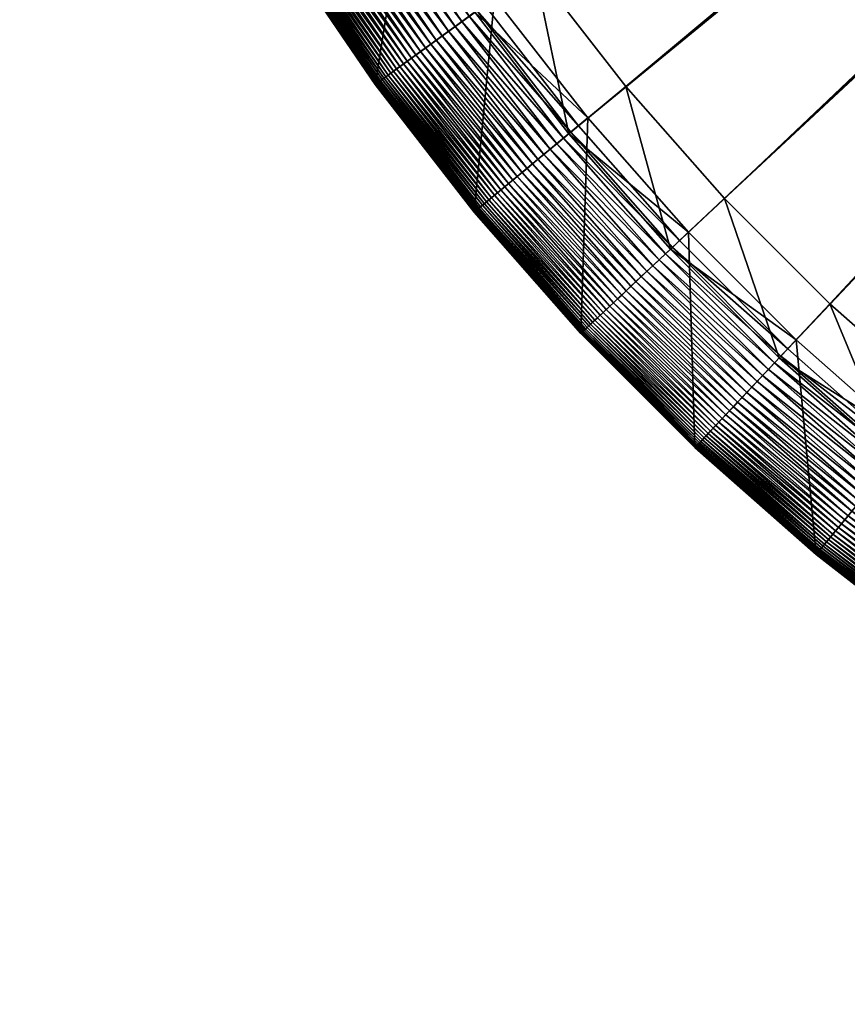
# Model space of a CAD drawing. Header units: millimetres. Extents: x -6 to 6, y -6 to 6.
# Tile 1 of 256: x -5.7 to -3.8, y -5.7 to -3.4. Entities that reach past the tile are written whole.
import ezdxf

# ---------------------------------------------------------------- set-up
doc = ezdxf.new("R2010")
doc.units = ezdxf.units.MM
doc.layers.get('0').update_dxf_attribs({"true_color": 0x5890e1})

msp = doc.modelspace()

# ---------------------------------------------------------------- meshes
at = {"color": 206, "true_color": 0x6c0888}
mesh = msp.add_polyface(dxfattribs=at)
corners = [(-5.6886, 0, 33.4988), (-0.3857, -0.0243, 33.4988), (-5.6774, -0.3572, 33.4988), (-0.3864, 0, 34.1561), (-5.5447, 0, 34.1273), (-5.5338, -0.3482, 34.1273), (-0.3834, -0.0484, 33.4988), (-5.6437, -0.713, 33.4988), (-0.3857, -0.0243, 34.1561), (-5.501, -0.6949, 34.1273), (-0.3796, -0.0724, 33.4988), (-5.5878, -1.0659, 33.4988), (-0.3834, -0.0484, 34.1561), (-5.4465, -1.039, 34.1273), (-0.3743, -0.0961, 33.4988), (-5.5099, -1.4147, 33.4988), (-0.3796, -0.0724, 34.1561), (-5.3705, -1.3789, 34.1273), (-0.3675, -0.1194, 33.4988), (-5.4102, -1.7579, 33.4988), (-0.3743, -0.0961, 34.1561), (-5.2733, -1.7134, 34.1273), (-0.3593, -0.1423, 33.4988), (-5.2891, -2.0941, 33.4988), (-0.3675, -0.1194, 34.1561), (-5.1553, -2.0411, 34.1273), (-0.3497, -0.1645, 33.4988), (-5.1472, -2.4221, 33.4988), (-0.3593, -0.1423, 34.1561), (-5.017, -2.3608, 34.1273), (-0.3386, -0.1862, 33.4988), (-4.985, -2.7405, 33.4988), (-0.3497, -0.1645, 34.1561), (-4.8589, -2.6712, 34.1273), (-0.3263, -0.2071, 33.4988), (-4.803, -3.0481, 33.4988), (-0.3386, -0.1862, 34.1561), (-4.6816, -2.971, 34.1273), (-4.8585, -3.0833, 33.5034), (-4.6384, -3.37, 33.5009), (-4.6553, -3.3823, 33.5034), (-4.8408, -3.0721, 33.5009), (-4.6207, -3.3571, 33.4993), (-4.8224, -3.0604, 33.4993), (-4.6022, -3.3437, 33.4988), (-0.3126, -0.2271, 33.4988), (-0.3263, -0.2071, 34.1561), (-4.4858, -3.2591, 34.1273), (-4.8273, -3.0635, 34.559), (-4.6254, -3.3606, 34.559), (-4.5789, -3.3268, 35.8425), (-4.792, -3.4816, 33.5862), (-4.7831, -3.4751, 33.5751), (-4.5554, -3.7686, 33.5751), (-4.7734, -3.4681, 33.5647), (-4.5463, -3.761, 33.5647), (-4.7632, -3.4606, 33.5548), (-4.5365, -3.7529, 33.5548), (-4.7522, -3.4527, 33.5457), (-4.526, -3.7443, 33.5457), (-4.7406, -3.4442, 33.5372), (-4.5149, -3.7351, 33.5372), (-4.7282, -3.4352, 33.5295), (-4.5032, -3.7253, 33.5295), (-4.7151, -3.4257, 33.5226), (-4.4907, -3.715, 33.5226), (-4.7013, -3.4157, 33.5165), (-4.4776, -3.7042, 33.5165), (-4.6867, -3.4051, 33.5112), (-4.4637, -3.6927, 33.5112), (-4.6714, -3.394, 33.5068), (-4.4491, -3.6806, 33.5068), (-4.4337, -3.6679, 33.5034), (-4.4176, -3.6546, 33.5009), (-4.4008, -3.6406, 33.4993), (-4.3831, -3.626, 33.4988), (-0.2978, -0.2463, 33.4988), (-0.3126, -0.2271, 34.1561), (-4.2723, -3.5343, 34.1273), (-4.4053, -3.6444, 34.559), (-4.361, -3.6077, 35.8425), (-4.8582, -3.5297, 36.1041), (-4.627, -3.8278, 36.1041), (-0.2817, -0.2645, 33.4988), (-4.1468, -3.8941, 33.4988), (-0.2978, -0.2463, 34.1561), (-4.0419, -3.7956, 34.1273), (-0.2645, -0.2817, 33.4988), (-3.8941, -4.1468, 33.4988), (-0.2817, -0.2645, 34.1561), (-3.7956, -4.0419, 34.1273), (-0.2463, -0.2978, 33.4988), (-3.626, -4.3831, 33.4988), (-0.2645, -0.2817, 34.1561), (-3.5343, -4.2723, 34.1273), (-0.2271, -0.3126, 33.4988), (-3.3437, -4.6022, 33.4988)]
mesh.append_faces([[corners[k] for k in face] for face in [(0, 1, 2), (2, 6, 7), (7, 10, 11), (11, 14, 15), (15, 18, 19), (19, 22, 23), (23, 26, 27), (27, 30, 31), (31, 34, 35), (38, 39, 40), (41, 42, 39), (43, 44, 42), (35, 45, 44), (37, 49, 47), (48, 50, 49), (68, 71, 69), (70, 72, 71), (40, 73, 72), (39, 74, 73), (42, 75, 74), (44, 76, 75), (47, 79, 78), (49, 80, 79), (50, 82, 80), (75, 83, 84), (84, 87, 88), (88, 91, 92), (92, 95, 96)]], dxfattribs={"vtx0": -1, "color": 206})
mesh.append_faces([[corners[k] for k in face] for face in [(3, 4, 5), (8, 5, 9), (12, 9, 13), (16, 13, 17), (20, 17, 21), (24, 21, 25), (28, 25, 29), (32, 29, 33), (36, 33, 37), (46, 37, 47), (37, 48, 49), (51, 52, 53), (52, 54, 55), (54, 56, 57), (56, 58, 59), (58, 60, 61), (60, 62, 63), (62, 64, 65), (64, 66, 67), (66, 68, 69), (68, 70, 71), (70, 40, 72), (40, 39, 73), (39, 42, 74), (42, 44, 75), (77, 47, 78), (47, 49, 79), (49, 50, 80), (50, 81, 82), (85, 78, 86), (89, 86, 90), (93, 90, 94)]], dxfattribs={"vtx2": -1, "color": 206})
mesh = msp.add_polyface(dxfattribs=at)
corners = [(-5.4102, -1.7579, 33.4988), (-0.3675, -0.1194, 33.4988), (-0.3593, -0.1423, 33.4988), (-0.3675, -0.1194, 34.1561), (-5.1553, -2.0411, 34.1273), (-0.3593, -0.1423, 34.1561), (-5.2891, -2.0941, 33.4988), (-0.3497, -0.1645, 33.4988), (-5.017, -2.3608, 34.1273), (-0.3497, -0.1645, 34.1561), (-5.1472, -2.4221, 33.4988), (-0.3386, -0.1862, 33.4988), (-4.8589, -2.6712, 34.1273), (-0.3386, -0.1862, 34.1561), (-4.985, -2.7405, 33.4988), (-0.3263, -0.2071, 33.4988), (-4.6816, -2.971, 34.1273), (-0.3263, -0.2071, 34.1561), (-4.803, -3.0481, 33.4988), (-0.3126, -0.2271, 33.4988), (-4.4858, -3.2591, 34.1273), (-0.3126, -0.2271, 34.1561), (-4.6022, -3.3437, 33.4988), (-0.2978, -0.2463, 33.4988), (-4.2723, -3.5343, 34.1273), (-0.2978, -0.2463, 34.1561), (-4.3831, -3.626, 33.4988), (-0.2817, -0.2645, 33.4988), (-4.0419, -3.7956, 34.1273), (-0.2817, -0.2645, 34.1561), (-4.1468, -3.8941, 33.4988), (-0.2645, -0.2817, 33.4988), (-3.7956, -4.0419, 34.1273), (-0.2645, -0.2817, 34.1561), (-3.8941, -4.1468, 33.4988), (-0.2463, -0.2978, 33.4988), (-3.5343, -4.2723, 34.1273), (-0.2463, -0.2978, 34.1561), (-3.626, -4.3831, 33.4988), (-0.2271, -0.3126, 33.4988), (-3.2591, -4.4858, 34.1273), (-0.2271, -0.3126, 34.1561), (-3.3437, -4.6022, 33.4988), (-0.2071, -0.3263, 33.4988), (-3.0481, -4.803, 33.4988), (-2.971, -4.6816, 34.1273), (-0.2071, -0.3263, 34.1561), (-0.1862, -0.3386, 33.4988), (-2.7405, -4.985, 33.4988), (-2.6712, -4.8589, 34.1273), (-0.1862, -0.3386, 34.1561), (-0.1645, -0.3497, 33.4988), (-2.4221, -5.1472, 33.4988), (-2.3608, -5.017, 34.1273), (-0.1645, -0.3497, 34.1561), (-0.1423, -0.3593, 33.4988), (-2.0941, -5.2891, 33.4988), (-2.0411, -5.1553, 34.1273), (-0.1423, -0.3593, 34.1561), (-0.1194, -0.3675, 33.4988), (-1.7579, -5.4102, 33.4988), (-1.7134, -5.2733, 34.1273), (-0.1194, -0.3675, 34.1561), (-0.0961, -0.3743, 33.4988), (-1.4147, -5.5099, 33.4988), (-1.3789, -5.3705, 34.1273), (-0.0961, -0.3743, 34.1561), (-0.0724, -0.3796, 33.4988), (-1.0659, -5.5878, 33.4988), (-1.039, -5.4465, 34.1273), (-0.0724, -0.3796, 34.1561), (-0.0484, -0.3834, 33.4988), (-0.713, -5.6437, 33.4988), (-0.6949, -5.501, 34.1273), (-0.0484, -0.3834, 34.1561), (-0.0243, -0.3857, 33.4988), (-0.3482, -5.5338, 34.1273), (-0.0243, -0.3857, 34.1561), (-0.3572, -5.6774, 33.4988), (0, -0.3864, 33.4988), (0, -5.5447, 34.1273), (0, -0.3864, 34.1561)]
mesh.append_faces([[corners[k] for k in face] for face in [(3, 4, 5), (5, 8, 9), (9, 12, 13), (13, 16, 17), (17, 20, 21), (21, 24, 25), (25, 28, 29), (29, 32, 33), (33, 36, 37), (37, 40, 41), (42, 43, 44), (41, 45, 46), (44, 47, 48), (46, 49, 50), (48, 51, 52), (50, 53, 54), (52, 55, 56), (54, 57, 58), (56, 59, 60), (58, 61, 62), (60, 63, 64), (62, 65, 66), (64, 67, 68), (66, 69, 70), (68, 71, 72), (70, 73, 74), (74, 76, 77), (77, 80, 81)]], dxfattribs={"vtx0": -1, "color": 206})
mesh.append_faces([[corners[k] for k in face] for face in [(0, 1, 2), (6, 2, 7), (10, 7, 11), (14, 11, 15), (18, 15, 19), (22, 19, 23), (26, 23, 27), (30, 27, 31), (34, 31, 35), (38, 35, 39), (37, 36, 40), (42, 39, 43), (41, 40, 45), (44, 43, 47), (46, 45, 49), (48, 47, 51), (50, 49, 53), (52, 51, 55), (54, 53, 57), (56, 55, 59), (58, 57, 61), (60, 59, 63), (62, 61, 65), (64, 63, 67), (66, 65, 69), (68, 67, 71), (70, 69, 73), (72, 71, 75), (74, 73, 76), (78, 75, 79), (77, 76, 80)]], dxfattribs={"vtx2": -1, "color": 206})
mesh = msp.add_polyface(dxfattribs=at)
corners = [(-5.2623, -2.893, 36.1041), (-5.2623, -2.893, 33.8363), (-5.0703, -3.2177, 33.8363), (-5.0703, -3.2177, 36.1041), (-5.2623, -2.893, 33.8199), (-5.0703, -3.2177, 33.8199), (-5.2618, -2.8927, 33.8036), (-5.0698, -3.2174, 33.8036), (-5.2609, -2.8922, 33.7873), (-5.0689, -3.2168, 33.7873), (-5.2595, -2.8914, 33.7711), (-5.0675, -3.2159, 33.7711), (-5.2575, -2.8904, 33.7551), (-5.0657, -3.2148, 33.7551), (-5.2551, -2.889, 33.7392), (-5.0633, -3.2133, 33.7392), (-5.2522, -2.8874, 33.7236), (-5.0605, -3.2115, 33.7236), (-5.0572, -3.2094, 33.7082), (-5.2487, -2.8855, 33.7082), (-5.0533, -3.2069, 33.6931), (-5.2447, -2.8833, 33.6931), (-5.0488, -3.2041, 33.6783), (-5.24, -2.8807, 33.6783), (-5.0438, -3.2009, 33.6638), (-5.2349, -2.8779, 33.6638), (-5.0382, -3.1974, 33.6498), (-5.2291, -2.8747, 33.6498), (-5.0321, -3.1935, 33.6361), (-5.2227, -2.8712, 33.6361), (-5.0253, -3.1891, 33.6229), (-5.2156, -2.8673, 33.6229), (-5.0179, -3.1845, 33.6101), (-5.2079, -2.8631, 33.6101), (-5.0099, -3.1794, 33.5979), (-5.1996, -2.8585, 33.5979), (-5.0012, -3.1738, 33.5862), (-5.1906, -2.8536, 33.5862), (-4.9918, -3.1679, 33.5751), (-5.1809, -2.8482, 33.5751), (-4.9818, -3.1615, 33.5647), (-5.1705, -2.8425, 33.5647), (-4.9711, -3.1547, 33.5548), (-5.1593, -2.8364, 33.5548), (-4.9596, -3.1475, 33.5457), (-5.1475, -2.8298, 33.5457), (-4.9475, -3.1398, 33.5372), (-5.1349, -2.8229, 33.5372), (-4.9346, -3.1316, 33.5295), (-5.1215, -2.8156, 33.5295), (-4.9209, -3.1229, 33.5226), (-5.1073, -2.8078, 33.5226), (-4.9065, -3.1138, 33.5165), (-5.0923, -2.7995, 33.5165), (-4.8913, -3.1041, 33.5112), (-5.0766, -2.7909, 33.5112), (-4.8753, -3.094, 33.5068), (-4.8216, -3.5031, 33.6361), (-4.8151, -3.4984, 33.6229), (-4.808, -3.4932, 33.6101), (-4.8003, -3.4877, 33.5979), (-4.792, -3.4816, 33.5862), (-4.7831, -3.4751, 33.5751), (-4.7734, -3.4681, 33.5647), (-4.7632, -3.4606, 33.5548), (-4.7522, -3.4527, 33.5457), (-4.7406, -3.4442, 33.5372), (-4.7282, -3.4352, 33.5295), (-4.7151, -3.4257, 33.5226), (-4.7013, -3.4157, 33.5165), (-4.6867, -3.4051, 33.5112), (-4.6714, -3.394, 33.5068), (-4.8585, -3.0833, 33.5034), (-4.6553, -3.3823, 33.5034), (-4.8408, -3.0721, 33.5009), (-4.6384, -3.37, 33.5009), (-4.8224, -3.0604, 33.4993), (-4.6207, -3.3571, 33.4993), (-4.803, -3.0481, 33.4988), (-4.6022, -3.3437, 33.4988), (-4.8273, -3.0635, 34.559), (-4.7787, -3.0327, 35.8425), (-4.5789, -3.3268, 35.8425), (-4.8582, -3.5297, 36.1041)]
mesh.append_faces([[corners[k] for k in face] for face in [(0, 2, 3), (1, 5, 2), (4, 7, 5), (6, 9, 7), (8, 11, 9), (10, 13, 11), (12, 15, 13), (14, 17, 15), (16, 18, 17), (19, 20, 18), (21, 22, 20), (23, 24, 22), (25, 26, 24), (27, 28, 26), (29, 30, 28), (31, 32, 30), (33, 34, 32), (35, 36, 34), (37, 38, 36), (39, 40, 38), (41, 42, 40), (43, 44, 42), (45, 46, 44), (47, 48, 46), (49, 50, 48), (51, 52, 50), (53, 54, 52), (55, 56, 54), (56, 73, 71), (81, 83, 82)]], dxfattribs={"vtx0": -1, "color": 206})
mesh.append_faces([[corners[k] for k in face] for face in [(0, 1, 2), (1, 4, 5), (4, 6, 7), (6, 8, 9), (8, 10, 11), (10, 12, 13), (12, 14, 15), (14, 16, 17), (26, 28, 57), (28, 30, 58), (30, 32, 59), (32, 34, 60), (34, 36, 61), (36, 38, 62), (38, 40, 63), (40, 42, 64), (42, 44, 65), (44, 46, 66), (46, 48, 67), (48, 50, 68), (50, 52, 69), (52, 54, 70), (54, 56, 71), (56, 72, 73), (72, 74, 75), (74, 76, 77), (76, 78, 79), (80, 81, 82), (81, 3, 83)]], dxfattribs={"vtx2": -1, "color": 206})
mesh = msp.add_polyface(dxfattribs=at)
corners = [(-5.0703, -3.2177, 36.1041), (-5.0703, -3.2177, 33.8363), (-4.8582, -3.5297, 33.8363), (-4.8582, -3.5297, 36.1041), (-5.0703, -3.2177, 33.8199), (-4.8582, -3.5297, 33.8199), (-5.0698, -3.2174, 33.8036), (-4.8578, -3.5294, 33.8036), (-5.0689, -3.2168, 33.7873), (-4.8569, -3.5287, 33.7873), (-5.0675, -3.2159, 33.7711), (-4.8556, -3.5278, 33.7711), (-5.0657, -3.2148, 33.7551), (-4.8538, -3.5265, 33.7551), (-5.0633, -3.2133, 33.7392), (-4.8516, -3.5249, 33.7392), (-5.0605, -3.2115, 33.7236), (-4.8489, -3.5229, 33.7236), (-5.0572, -3.2094, 33.7082), (-4.8457, -3.5206, 33.7082), (-5.0533, -3.2069, 33.6931), (-4.8419, -3.5179, 33.6931), (-5.0488, -3.2041, 33.6783), (-4.8377, -3.5148, 33.6783), (-5.0438, -3.2009, 33.6638), (-4.8329, -3.5113, 33.6638), (-5.0382, -3.1974, 33.6498), (-4.8275, -3.5074, 33.6498), (-4.8216, -3.5031, 33.6361), (-5.0321, -3.1935, 33.6361), (-4.8151, -3.4984, 33.6229), (-5.0253, -3.1891, 33.6229), (-4.808, -3.4932, 33.6101), (-5.0179, -3.1845, 33.6101), (-4.8003, -3.4877, 33.5979), (-5.0099, -3.1794, 33.5979), (-4.792, -3.4816, 33.5862), (-5.0012, -3.1738, 33.5862), (-4.7831, -3.4751, 33.5751), (-4.9918, -3.1679, 33.5751), (-4.7734, -3.4681, 33.5647), (-4.9818, -3.1615, 33.5647), (-4.7632, -3.4606, 33.5548), (-4.9711, -3.1547, 33.5548), (-4.7522, -3.4527, 33.5457), (-4.9596, -3.1475, 33.5457), (-4.7406, -3.4442, 33.5372), (-4.9475, -3.1398, 33.5372), (-4.7282, -3.4352, 33.5295), (-4.9346, -3.1316, 33.5295), (-4.7151, -3.4257, 33.5226), (-4.9209, -3.1229, 33.5226), (-4.7013, -3.4157, 33.5165), (-4.9065, -3.1138, 33.5165), (-4.6867, -3.4051, 33.5112), (-4.8913, -3.1041, 33.5112), (-4.6714, -3.394, 33.5068), (-4.627, -3.8278, 33.8363), (-4.627, -3.8278, 33.8199), (-4.6266, -3.8274, 33.8036), (-4.6257, -3.8268, 33.7873), (-4.6245, -3.8257, 33.7711), (-4.6228, -3.8243, 33.7551), (-4.6207, -3.8226, 33.7392), (-4.6181, -3.8204, 33.7236), (-4.615, -3.8179, 33.7082), (-4.6115, -3.815, 33.6931), (-4.6074, -3.8116, 33.6783), (-4.6029, -3.8078, 33.6638), (-4.5978, -3.8036, 33.6498), (-4.5921, -3.799, 33.6361), (-4.586, -3.7938, 33.6229), (-4.5792, -3.7883, 33.6101), (-4.5719, -3.7822, 33.5979), (-4.564, -3.7756, 33.5862)]
mesh.append_faces([[corners[k] for k in face] for face in [(0, 2, 3), (1, 5, 2), (4, 7, 5), (6, 9, 7), (8, 11, 9), (10, 13, 11), (12, 15, 13), (14, 17, 15), (16, 19, 17), (18, 21, 19), (20, 23, 21), (22, 25, 23), (24, 27, 25), (26, 28, 27), (29, 30, 28), (31, 32, 30), (33, 34, 32), (35, 36, 34), (37, 38, 36), (39, 40, 38), (41, 42, 40), (43, 44, 42), (45, 46, 44), (47, 48, 46), (49, 50, 48), (51, 52, 50), (53, 54, 52), (55, 56, 54)]], dxfattribs={"vtx0": -1, "color": 206})
mesh.append_faces([[corners[k] for k in face] for face in [(0, 1, 2), (1, 4, 5), (4, 6, 7), (6, 8, 9), (8, 10, 11), (10, 12, 13), (12, 14, 15), (14, 16, 17), (16, 18, 19), (18, 20, 21), (20, 22, 23), (22, 24, 25), (24, 26, 27), (3, 2, 57), (2, 5, 58), (5, 7, 59), (7, 9, 60), (9, 11, 61), (11, 13, 62), (13, 15, 63), (15, 17, 64), (17, 19, 65), (19, 21, 66), (21, 23, 67), (23, 25, 68), (25, 27, 69), (27, 28, 70), (28, 30, 71), (30, 32, 72), (32, 34, 73), (34, 36, 74)]], dxfattribs={"vtx2": -1, "color": 206})
mesh = msp.add_polyface(dxfattribs=at)
corners = [(-4.8582, -3.5297, 36.1041), (-4.627, -3.8278, 33.8363), (-4.627, -3.8278, 36.1041), (-4.8582, -3.5297, 33.8363), (-4.627, -3.8278, 33.8199), (-4.8582, -3.5297, 33.8199), (-4.6266, -3.8274, 33.8036), (-4.8578, -3.5294, 33.8036), (-4.6257, -3.8268, 33.7873), (-4.8569, -3.5287, 33.7873), (-4.6245, -3.8257, 33.7711), (-4.8556, -3.5278, 33.7711), (-4.6228, -3.8243, 33.7551), (-4.8538, -3.5265, 33.7551), (-4.6207, -3.8226, 33.7392), (-4.8516, -3.5249, 33.7392), (-4.6181, -3.8204, 33.7236), (-4.8489, -3.5229, 33.7236), (-4.615, -3.8179, 33.7082), (-4.8457, -3.5206, 33.7082), (-4.6115, -3.815, 33.6931), (-4.8419, -3.5179, 33.6931), (-4.6074, -3.8116, 33.6783), (-4.8377, -3.5148, 33.6783), (-4.6029, -3.8078, 33.6638), (-4.8329, -3.5113, 33.6638), (-4.5978, -3.8036, 33.6498), (-4.8275, -3.5074, 33.6498), (-4.5921, -3.799, 33.6361), (-4.8216, -3.5031, 33.6361), (-4.586, -3.7938, 33.6229), (-4.8151, -3.4984, 33.6229), (-4.5792, -3.7883, 33.6101), (-4.808, -3.4932, 33.6101), (-4.5719, -3.7822, 33.5979), (-4.8003, -3.4877, 33.5979), (-4.564, -3.7756, 33.5862), (-4.792, -3.4816, 33.5862), (-4.5554, -3.7686, 33.5751), (-4.7831, -3.4751, 33.5751), (-4.5463, -3.761, 33.5647), (-4.7734, -3.4681, 33.5647), (-4.5365, -3.7529, 33.5548), (-4.7632, -3.4606, 33.5548), (-4.526, -3.7443, 33.5457), (-4.7522, -3.4527, 33.5457), (-4.5149, -3.7351, 33.5372), (-4.7406, -3.4442, 33.5372), (-4.5032, -3.7253, 33.5295), (-4.7282, -3.4352, 33.5295), (-4.4907, -3.715, 33.5226), (-4.7151, -3.4257, 33.5226), (-4.4776, -3.7042, 33.5165), (-4.7013, -3.4157, 33.5165), (-4.4637, -3.6927, 33.5112), (-4.3445, -4.0798, 33.6361), (-4.3387, -4.0743, 33.6229), (-4.3323, -4.0683, 33.6101), (-4.3254, -4.0618, 33.5979), (-4.3179, -4.0548, 33.5862), (-4.3098, -4.0472, 33.5751), (-4.3011, -4.039, 33.5647), (-4.2919, -4.0303, 33.5548), (-4.282, -4.0211, 33.5457), (-4.2715, -4.0112, 33.5372), (-4.2604, -4.0008, 33.5295), (-4.2486, -3.9897, 33.5226), (-4.2361, -3.978, 33.5165), (-4.223, -3.9657, 33.5112), (-4.4491, -3.6806, 33.5068), (-4.2092, -3.9527, 33.5068), (-4.4337, -3.6679, 33.5034), (-4.1947, -3.9391, 33.5034), (-4.4176, -3.6546, 33.5009), (-4.1795, -3.9248, 33.5009), (-4.4008, -3.6406, 33.4993), (-4.1635, -3.9098, 33.4993), (-4.3831, -3.626, 33.4988), (-4.1468, -3.8941, 33.4988), (-4.2723, -3.5343, 34.1273), (-4.4053, -3.6444, 34.559), (-4.1678, -3.9138, 34.559), (-4.0419, -3.7956, 34.1273), (-4.361, -3.6077, 35.8425), (-4.1258, -3.8744, 35.8425), (-4.3775, -4.1108, 36.1041)]
mesh.append_faces([[corners[k] for k in face] for face in [(0, 1, 2), (3, 4, 1), (5, 6, 4), (7, 8, 6), (9, 10, 8), (11, 12, 10), (13, 14, 12), (15, 16, 14), (17, 18, 16), (19, 20, 18), (21, 22, 20), (23, 24, 22), (25, 26, 24), (27, 28, 26), (29, 30, 28), (31, 32, 30), (33, 34, 32), (35, 36, 34), (37, 38, 36), (39, 40, 38), (41, 42, 40), (43, 44, 42), (45, 46, 44), (47, 48, 46), (49, 50, 48), (51, 52, 50), (53, 54, 52), (50, 67, 66), (52, 68, 67), (54, 70, 68), (69, 72, 70), (71, 74, 72), (73, 76, 74), (75, 78, 76), (79, 81, 82), (80, 84, 81), (83, 85, 84)]], dxfattribs={"vtx0": -1, "color": 206})
mesh.append_faces([[corners[k] for k in face] for face in [(26, 28, 55), (28, 30, 56), (30, 32, 57), (32, 34, 58), (34, 36, 59), (36, 38, 60), (38, 40, 61), (40, 42, 62), (42, 44, 63), (44, 46, 64), (46, 48, 65), (48, 50, 66), (50, 52, 67), (52, 54, 68), (54, 69, 70), (69, 71, 72), (71, 73, 74), (73, 75, 76), (75, 77, 78), (79, 80, 81), (80, 83, 84), (83, 2, 85)]], dxfattribs={"vtx2": -1, "color": 206})
mesh = msp.add_polyface(dxfattribs=at)
corners = [(-4.627, -3.8278, 36.1041), (-4.627, -3.8278, 33.8363), (-4.3775, -4.1108, 33.8363), (-4.3775, -4.1108, 36.1041), (-4.627, -3.8278, 33.8199), (-4.3775, -4.1108, 33.8199), (-4.6266, -3.8274, 33.8036), (-4.3771, -4.1104, 33.8036), (-4.6257, -3.8268, 33.7873), (-4.3763, -4.1097, 33.7873), (-4.6245, -3.8257, 33.7711), (-4.3752, -4.1085, 33.7711), (-4.6228, -3.8243, 33.7551), (-4.3736, -4.1071, 33.7551), (-4.6207, -3.8226, 33.7392), (-4.3715, -4.1052, 33.7392), (-4.6181, -3.8204, 33.7236), (-4.3691, -4.1029, 33.7236), (-4.615, -3.8179, 33.7082), (-4.3662, -4.1001, 33.7082), (-4.6115, -3.815, 33.6931), (-4.3628, -4.097, 33.6931), (-4.6074, -3.8116, 33.6783), (-4.359, -4.0934, 33.6783), (-4.6029, -3.8078, 33.6638), (-4.3547, -4.0893, 33.6638), (-4.5978, -3.8036, 33.6498), (-4.3499, -4.0848, 33.6498), (-4.3445, -4.0798, 33.6361), (-4.5921, -3.799, 33.6361), (-4.3387, -4.0743, 33.6229), (-4.586, -3.7938, 33.6229), (-4.3323, -4.0683, 33.6101), (-4.5792, -3.7883, 33.6101), (-4.3254, -4.0618, 33.5979), (-4.5719, -3.7822, 33.5979), (-4.3179, -4.0548, 33.5862), (-4.564, -3.7756, 33.5862), (-4.3098, -4.0472, 33.5751), (-4.5554, -3.7686, 33.5751), (-4.3011, -4.039, 33.5647), (-4.5463, -3.761, 33.5647), (-4.2919, -4.0303, 33.5548), (-4.5365, -3.7529, 33.5548), (-4.282, -4.0211, 33.5457), (-4.526, -3.7443, 33.5457), (-4.2715, -4.0112, 33.5372), (-4.5149, -3.7351, 33.5372), (-4.2604, -4.0008, 33.5295), (-4.5032, -3.7253, 33.5295), (-4.2486, -3.9897, 33.5226), (-4.039, -4.3011, 33.5647), (-4.0303, -4.2919, 33.5548), (-4.0211, -4.282, 33.5457), (-4.0112, -4.2715, 33.5372), (-4.0008, -4.2604, 33.5295), (-3.9897, -4.2486, 33.5226), (-4.2361, -3.978, 33.5165), (-3.978, -4.2361, 33.5165), (-4.223, -3.9657, 33.5112), (-3.9657, -4.223, 33.5112), (-4.2092, -3.9527, 33.5068), (-3.9527, -4.2092, 33.5068), (-4.1947, -3.9391, 33.5034), (-3.9391, -4.1947, 33.5034), (-4.1795, -3.9248, 33.5009), (-3.9248, -4.1795, 33.5009), (-4.1635, -3.9098, 33.4993), (-3.9098, -4.1635, 33.4993), (-4.1468, -3.8941, 33.4988), (-3.8941, -4.1468, 33.4988), (-4.0419, -3.7956, 34.1273), (-4.1678, -3.9138, 34.559), (-3.9138, -4.1678, 34.559), (-4.1258, -3.8744, 35.8425), (-3.8744, -4.1258, 35.8425), (-4.1108, -4.3775, 36.1041)]
mesh.append_faces([[corners[k] for k in face] for face in [(0, 2, 3), (1, 5, 2), (4, 7, 5), (6, 9, 7), (8, 11, 9), (10, 13, 11), (12, 15, 13), (14, 17, 15), (16, 19, 17), (18, 21, 19), (20, 23, 21), (22, 25, 23), (24, 27, 25), (26, 28, 27), (29, 30, 28), (31, 32, 30), (33, 34, 32), (35, 36, 34), (37, 38, 36), (39, 40, 38), (41, 42, 40), (43, 44, 42), (45, 46, 44), (47, 48, 46), (49, 50, 48), (59, 62, 60), (61, 64, 62), (63, 66, 64), (65, 68, 66), (74, 76, 75)]], dxfattribs={"vtx0": -1, "color": 206})
mesh.append_faces([[corners[k] for k in face] for face in [(0, 1, 2), (1, 4, 5), (4, 6, 7), (6, 8, 9), (8, 10, 11), (10, 12, 13), (12, 14, 15), (14, 16, 17), (16, 18, 19), (18, 20, 21), (20, 22, 23), (22, 24, 25), (24, 26, 27), (38, 40, 51), (40, 42, 52), (42, 44, 53), (44, 46, 54), (46, 48, 55), (48, 50, 56), (50, 57, 58), (57, 59, 60), (59, 61, 62), (61, 63, 64), (63, 65, 66), (65, 67, 68), (67, 69, 70), (71, 72, 73), (72, 74, 75), (74, 3, 76)]], dxfattribs={"vtx2": -1, "color": 206})
mesh = msp.add_polyface(dxfattribs=at)
corners = [(-4.1635, -3.9098, 33.4993), (-3.8941, -4.1468, 33.4988), (-3.9098, -4.1635, 33.4993), (-4.0419, -3.7956, 34.1273), (-3.9138, -4.1678, 34.559), (-3.7956, -4.0419, 34.1273), (-4.1678, -3.9138, 34.559), (-3.8744, -4.1258, 35.8425), (-4.1071, -4.3736, 33.7551), (-3.8226, -4.6207, 33.7392), (-3.8243, -4.6228, 33.7551), (-4.1052, -4.3715, 33.7392), (-3.8204, -4.6181, 33.7236), (-4.1029, -4.3691, 33.7236), (-3.8179, -4.615, 33.7082), (-4.1001, -4.3662, 33.7082), (-3.815, -4.6115, 33.6931), (-4.097, -4.3628, 33.6931), (-3.8116, -4.6074, 33.6783), (-4.0934, -4.359, 33.6783), (-3.8078, -4.6029, 33.6638), (-4.0893, -4.3547, 33.6638), (-3.8036, -4.5978, 33.6498), (-4.0848, -4.3499, 33.6498), (-4.0798, -4.3445, 33.6361), (-3.799, -4.5921, 33.6361), (-4.0743, -4.3387, 33.6229), (-3.7938, -4.586, 33.6229), (-4.0683, -4.3323, 33.6101), (-3.7883, -4.5792, 33.6101), (-4.0618, -4.3254, 33.5979), (-3.7822, -4.5719, 33.5979), (-4.0548, -4.3179, 33.5862), (-3.7756, -4.564, 33.5862), (-4.0472, -4.3098, 33.5751), (-3.7686, -4.5554, 33.5751), (-4.039, -4.3011, 33.5647), (-3.761, -4.5463, 33.5647), (-4.0303, -4.2919, 33.5548), (-3.7529, -4.5365, 33.5548), (-4.0211, -4.282, 33.5457), (-3.7443, -4.526, 33.5457), (-4.0112, -4.2715, 33.5372), (-3.7351, -4.5149, 33.5372), (-4.0008, -4.2604, 33.5295), (-3.7253, -4.5032, 33.5295), (-3.9897, -4.2486, 33.5226), (-3.715, -4.4907, 33.5226), (-3.978, -4.2361, 33.5165), (-3.7042, -4.4776, 33.5165), (-3.9657, -4.223, 33.5112), (-3.6927, -4.4637, 33.5112), (-3.9527, -4.2092, 33.5068), (-3.6806, -4.4491, 33.5068), (-3.9391, -4.1947, 33.5034), (-3.6679, -4.4337, 33.5034), (-3.9248, -4.1795, 33.5009), (-3.6546, -4.4176, 33.5009), (-3.6406, -4.4008, 33.4993), (-3.626, -4.3831, 33.4988), (-3.6444, -4.4053, 34.559), (-3.5343, -4.2723, 34.1273), (-3.6077, -4.361, 35.8425), (-4.1108, -4.3775, 36.1041), (-3.8278, -4.627, 36.1041), (-3.394, -4.6714, 33.5068), (-3.3823, -4.6553, 33.5034), (-3.37, -4.6384, 33.5009), (-3.3571, -4.6207, 33.4993), (-3.3437, -4.6022, 33.4988), (-3.3268, -4.5789, 35.8425)]
mesh.append_faces([[corners[k] for k in face] for face in [(0, 1, 2), (3, 4, 5), (6, 7, 4), (8, 9, 10), (11, 12, 9), (13, 14, 12), (15, 16, 14), (17, 18, 16), (19, 20, 18), (21, 22, 20), (23, 25, 22), (24, 27, 25), (26, 29, 27), (28, 31, 29), (30, 33, 31), (32, 35, 33), (34, 37, 35), (36, 39, 37), (38, 41, 39), (40, 43, 41), (42, 45, 43), (44, 47, 45), (46, 49, 47), (48, 51, 49), (50, 53, 51), (52, 55, 53), (54, 57, 55), (56, 58, 57), (2, 59, 58), (5, 60, 61), (4, 62, 60), (7, 64, 62)]], dxfattribs={"vtx0": -1, "color": 206})
mesh.append_faces([[corners[k] for k in face] for face in [(23, 24, 25), (24, 26, 27), (26, 28, 29), (28, 30, 31), (30, 32, 33), (32, 34, 35), (34, 36, 37), (36, 38, 39), (38, 40, 41), (40, 42, 43), (42, 44, 45), (44, 46, 47), (46, 48, 49), (48, 50, 51), (50, 52, 53), (52, 54, 55), (54, 56, 57), (56, 2, 58), (2, 1, 59), (5, 4, 60), (4, 7, 62), (7, 63, 64), (51, 53, 65), (53, 55, 66), (55, 57, 67), (57, 58, 68), (58, 59, 69), (60, 62, 70)]], dxfattribs={"vtx2": -1, "color": 206})
mesh = msp.add_polyface(dxfattribs=at)
corners = [(-4.3775, -4.1108, 36.1041), (-4.3775, -4.1108, 33.8363), (-4.1108, -4.3775, 33.8363), (-4.1108, -4.3775, 36.1041), (-4.3775, -4.1108, 33.8199), (-4.1108, -4.3775, 33.8199), (-4.3771, -4.1104, 33.8036), (-4.1104, -4.3771, 33.8036), (-4.3763, -4.1097, 33.7873), (-4.1097, -4.3763, 33.7873), (-4.3752, -4.1085, 33.7711), (-4.1085, -4.3752, 33.7711), (-4.3736, -4.1071, 33.7551), (-4.1071, -4.3736, 33.7551), (-4.3715, -4.1052, 33.7392), (-4.1052, -4.3715, 33.7392), (-4.3691, -4.1029, 33.7236), (-4.1029, -4.3691, 33.7236), (-4.3662, -4.1001, 33.7082), (-4.1001, -4.3662, 33.7082), (-4.3628, -4.097, 33.6931), (-4.097, -4.3628, 33.6931), (-4.359, -4.0934, 33.6783), (-4.0934, -4.359, 33.6783), (-4.3547, -4.0893, 33.6638), (-4.0893, -4.3547, 33.6638), (-4.3499, -4.0848, 33.6498), (-4.0848, -4.3499, 33.6498), (-4.3445, -4.0798, 33.6361), (-4.0798, -4.3445, 33.6361), (-4.3387, -4.0743, 33.6229), (-4.0743, -4.3387, 33.6229), (-4.3323, -4.0683, 33.6101), (-4.0683, -4.3323, 33.6101), (-4.3254, -4.0618, 33.5979), (-4.0618, -4.3254, 33.5979), (-4.3179, -4.0548, 33.5862), (-4.0548, -4.3179, 33.5862), (-4.3098, -4.0472, 33.5751), (-4.0472, -4.3098, 33.5751), (-4.039, -4.3011, 33.5647), (-4.3011, -4.039, 33.5647), (-4.0303, -4.2919, 33.5548), (-4.2919, -4.0303, 33.5548), (-4.0211, -4.282, 33.5457), (-4.282, -4.0211, 33.5457), (-4.0112, -4.2715, 33.5372), (-4.2715, -4.0112, 33.5372), (-4.0008, -4.2604, 33.5295), (-4.2604, -4.0008, 33.5295), (-3.9897, -4.2486, 33.5226), (-4.2486, -3.9897, 33.5226), (-3.978, -4.2361, 33.5165), (-4.2361, -3.978, 33.5165), (-3.9657, -4.223, 33.5112), (-3.8278, -4.627, 33.8363), (-3.8278, -4.627, 33.8199), (-3.8274, -4.6266, 33.8036), (-3.8268, -4.6257, 33.7873), (-3.8257, -4.6245, 33.7711), (-3.8243, -4.6228, 33.7551), (-3.8226, -4.6207, 33.7392), (-3.8204, -4.6181, 33.7236), (-3.8179, -4.615, 33.7082), (-3.815, -4.6115, 33.6931), (-3.8116, -4.6074, 33.6783), (-3.8078, -4.6029, 33.6638), (-3.8036, -4.5978, 33.6498)]
mesh.append_faces([[corners[k] for k in face] for face in [(0, 2, 3), (1, 5, 2), (4, 7, 5), (6, 9, 7), (8, 11, 9), (10, 13, 11), (12, 15, 13), (14, 17, 15), (16, 19, 17), (18, 21, 19), (20, 23, 21), (22, 25, 23), (24, 27, 25), (26, 29, 27), (28, 31, 29), (30, 33, 31), (32, 35, 33), (34, 37, 35), (36, 39, 37), (38, 40, 39), (41, 42, 40), (43, 44, 42), (45, 46, 44), (47, 48, 46), (49, 50, 48), (51, 52, 50), (53, 54, 52)]], dxfattribs={"vtx0": -1, "color": 206})
mesh.append_faces([[corners[k] for k in face] for face in [(0, 1, 2), (1, 4, 5), (4, 6, 7), (6, 8, 9), (8, 10, 11), (10, 12, 13), (12, 14, 15), (14, 16, 17), (16, 18, 19), (18, 20, 21), (20, 22, 23), (22, 24, 25), (24, 26, 27), (26, 28, 29), (28, 30, 31), (30, 32, 33), (32, 34, 35), (34, 36, 37), (36, 38, 39), (3, 2, 55), (2, 5, 56), (5, 7, 57), (7, 9, 58), (9, 11, 59), (11, 13, 60), (13, 15, 61), (15, 17, 62), (17, 19, 63), (19, 21, 64), (21, 23, 65), (23, 25, 66), (25, 27, 67)]], dxfattribs={"vtx2": -1, "color": 206})
mesh = msp.add_polyface(dxfattribs=at)
corners = [(-4.1108, -4.3775, 36.1041), (-3.8278, -4.627, 33.8363), (-3.8278, -4.627, 36.1041), (-4.1108, -4.3775, 33.8363), (-3.8278, -4.627, 33.8199), (-4.1108, -4.3775, 33.8199), (-3.8274, -4.6266, 33.8036), (-4.1104, -4.3771, 33.8036), (-3.8268, -4.6257, 33.7873), (-4.1097, -4.3763, 33.7873), (-3.8257, -4.6245, 33.7711), (-4.1085, -4.3752, 33.7711), (-3.8243, -4.6228, 33.7551), (-3.5297, -4.8582, 33.8363), (-3.5297, -4.8582, 36.1041), (-3.5297, -4.8582, 33.8199), (-3.5294, -4.8578, 33.8036), (-3.5287, -4.8569, 33.7873), (-3.5278, -4.8556, 33.7711), (-3.5265, -4.8538, 33.7551), (-3.8226, -4.6207, 33.7392), (-3.5249, -4.8516, 33.7392), (-3.8204, -4.6181, 33.7236), (-3.5229, -4.8489, 33.7236), (-3.8179, -4.615, 33.7082), (-3.5206, -4.8457, 33.7082), (-3.815, -4.6115, 33.6931), (-3.5179, -4.8419, 33.6931), (-3.8116, -4.6074, 33.6783), (-3.5148, -4.8377, 33.6783), (-3.8078, -4.6029, 33.6638), (-3.5113, -4.8329, 33.6638), (-3.8036, -4.5978, 33.6498), (-3.5074, -4.8275, 33.6498), (-3.799, -4.5921, 33.6361), (-3.5031, -4.8216, 33.6361), (-3.7938, -4.586, 33.6229), (-3.4984, -4.8151, 33.6229), (-3.7883, -4.5792, 33.6101), (-3.4932, -4.808, 33.6101), (-3.7822, -4.5719, 33.5979), (-3.4877, -4.8003, 33.5979), (-3.7756, -4.564, 33.5862), (-3.4816, -4.792, 33.5862), (-3.7686, -4.5554, 33.5751), (-3.4751, -4.7831, 33.5751), (-3.761, -4.5463, 33.5647), (-3.4681, -4.7734, 33.5647), (-3.7529, -4.5365, 33.5548), (-3.4606, -4.7632, 33.5548), (-3.7443, -4.526, 33.5457), (-3.4527, -4.7522, 33.5457), (-3.7351, -4.5149, 33.5372), (-3.4442, -4.7406, 33.5372), (-3.7253, -4.5032, 33.5295), (-3.4352, -4.7282, 33.5295), (-3.715, -4.4907, 33.5226), (-3.4257, -4.7151, 33.5226), (-3.7042, -4.4776, 33.5165), (-3.4157, -4.7013, 33.5165), (-3.6927, -4.4637, 33.5112), (-3.4051, -4.6867, 33.5112), (-3.6077, -4.361, 35.8425)]
mesh.append_faces([[corners[k] for k in face] for face in [(0, 1, 2), (3, 4, 1), (5, 6, 4), (7, 8, 6), (9, 10, 8), (11, 12, 10), (2, 13, 14), (1, 15, 13), (4, 16, 15), (6, 17, 16), (8, 18, 17), (10, 19, 18), (12, 21, 19), (20, 23, 21), (22, 25, 23), (24, 27, 25), (26, 29, 27), (28, 31, 29), (30, 33, 31), (32, 35, 33), (34, 37, 35), (36, 39, 37), (38, 41, 39), (40, 43, 41), (42, 45, 43), (44, 47, 45), (46, 49, 47), (48, 51, 49), (50, 53, 51), (52, 55, 53), (54, 57, 55)]], dxfattribs={"vtx0": -1, "color": 206})
mesh.append_faces([[corners[k] for k in face] for face in [(2, 1, 13), (1, 4, 15), (4, 6, 16), (6, 8, 17), (8, 10, 18), (10, 12, 19), (12, 20, 21), (20, 22, 23), (22, 24, 25), (24, 26, 27), (26, 28, 29), (28, 30, 31), (30, 32, 33), (32, 34, 35), (34, 36, 37), (36, 38, 39), (38, 40, 41), (40, 42, 43), (42, 44, 45), (44, 46, 47), (46, 48, 49), (48, 50, 51), (50, 52, 53), (52, 54, 55), (54, 56, 57), (56, 58, 59), (58, 60, 61), (62, 2, 14)]], dxfattribs={"vtx2": -1, "color": 206})

doc.saveas('drawing.dxf')
